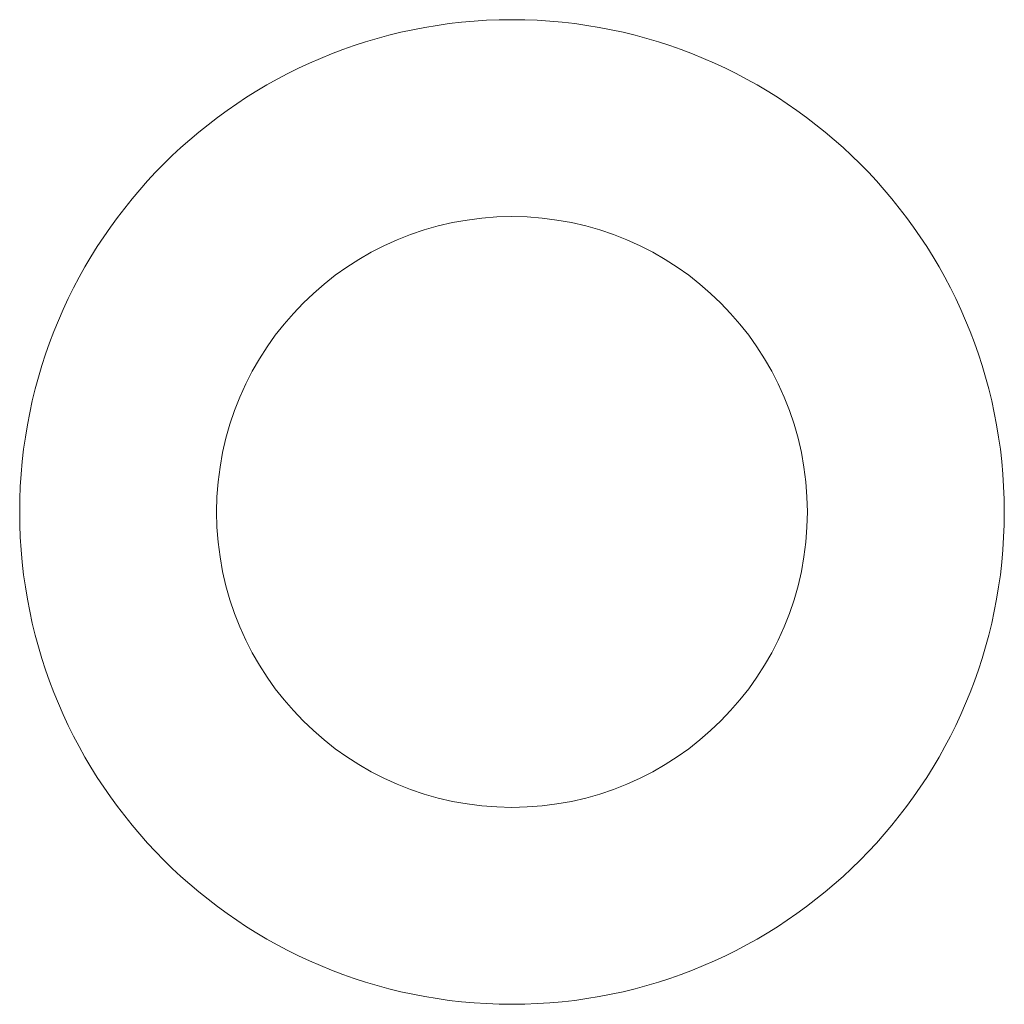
# Model space of a CAD drawing. Header units: millimetres. Extents: x 60.7 to 140.7, y 33.1 to 113.1.
import ezdxf

# ---------------------------------------------------------------- set-up
doc = ezdxf.new("R2010")
doc.units = ezdxf.units.MM

msp = doc.modelspace()

# ---------------------------------------------------------------- linework, layer by layer
at = {"color": 7, "linetype": 'Continuous', "lineweight": 15}
for radius in [40, 24]:
    msp.add_circle((100.695, 73.062), radius, dxfattribs=at)

doc.saveas('drawing.dxf')
